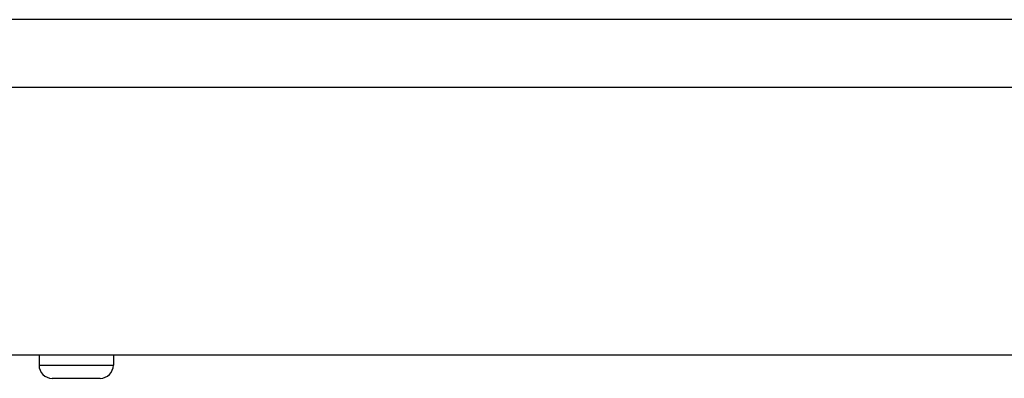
# Model space of a CAD drawing. Header units: inches. Extents: x 5 to 143, y 9 to 75.
# Tile 61 of 125: x 6.992 to 9.34, y 72.589 to 73.445. Entities that reach past the tile are written whole.
import ezdxf

# ---------------------------------------------------------------- set-up
doc = ezdxf.new("R2010")
doc.units = ezdxf.units.IN
doc.header["$MEASUREMENT"] = 0
doc.layers.add('Visible Edges(ANSI)', color=7, linetype='Continuous', lineweight=25)
doc.layers.add('Visible Tangent Edges(ANSI)', color=7, linetype='Continuous', lineweight=25)

msp = doc.modelspace()

# ---------------------------------------------------------------- linework, layer by layer
at = {"layer": 'Visible Edges(ANSI)'}
for p, q in [((34.4829, 73.4449), (4.8869, 73.4449)), ((34.4829, 72.6449), (4.8869, 72.6449)), ((7.0383, 72.6449), (7.0383, 72.6209)), ((7.2155, 72.6449), (7.2155, 72.6209)), ((7.184, 72.5894), (7.0698, 72.5894))]:
    msp.add_line(p, q, dxfattribs=at)
for centre, start, end in [((7.0698, 72.6209), 180, 270), ((7.184, 72.6209), 270, 0)]:
    msp.add_arc(centre, 0.0315, start, end, dxfattribs=at)
at = {"layer": 'Visible Tangent Edges(ANSI)'}
for p, q in [((4.8869, 73.2839), (34.4829, 73.2839)), ((7.0383, 72.6209), (7.2155, 72.6209))]:
    msp.add_line(p, q, dxfattribs=at)

doc.saveas('drawing.dxf')
